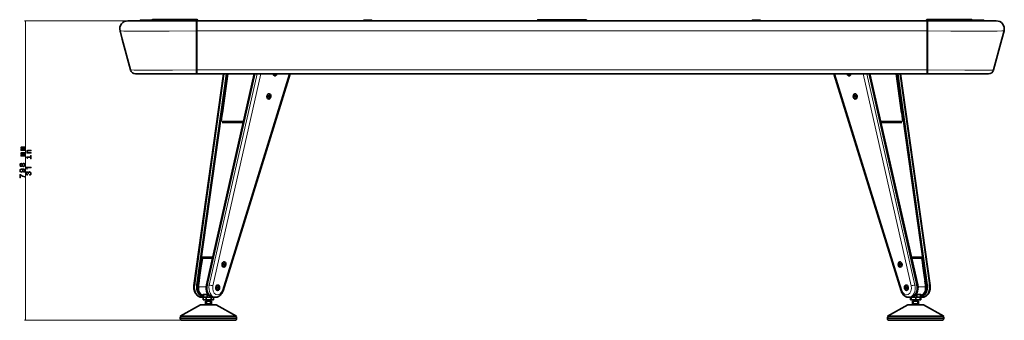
# Model space of a CAD drawing. Extents: x -5106 to -467, y -1445 to 1648.
# Tile 2 of 3: x -5106 to -2485, y 847 to 1648. Entities that reach past the tile are written whole.
import ezdxf

# ---------------------------------------------------------------- set-up
doc = ezdxf.new("R2010")
doc.units = 0

msp = doc.modelspace()

# ---------------------------------------------------------------- linework, layer by layer
at = {"color": 7, "lineweight": 13}
for p, q in [((-4636.6, 1644.6), (-5093, 1644.6)), ((-5091, 846.6), (-5091, 1644.6)), ((-4774.4, 1645), (-4785.9, 1645)), ((-4774.4, 1644.7), (-4785.9, 1644.7)), ((-4774.4, 1646.6), (-4774.4, 1645)), ((-4754.4, 1645), (-4774.4, 1645)), ((-4774.4, 1645), (-4774.4, 1644.7)), ((-4774.4, 1644.7), (-4754.4, 1644.7)), ((-4774.4, 1644.6), (-4774.4, 1644.7)), ((-4754.4, 1646.6), (-4754.4, 1645)), ((-4753.9, 1645), (-4754.4, 1645)), ((-4754.4, 1645), (-4754.4, 1644.7)), ((-4753.9, 1644.7), (-4754.4, 1644.7)), ((-4754.4, 1644.6), (-4754.4, 1644.7)), ((-4644.8, 1646.6), (-4753.9, 1646.6)), ((-4644.8, 1644.6), (-4644.8, 1646.6)), ((-4633.1, 1646.6), (-4644.8, 1646.6)), ((-4633.1, 1644.6), (-4633.1, 1646.6)), ((-4632.3, 1646.6), (-4633.1, 1646.6)), ((-4168, 1645), (-4191, 1645)), ((-4168, 1644.7), (-4191, 1644.7)), ((-3727.5, 1646.5), (-3727.5, 1646.5)), ((-3727.4, 1646.5), (-3727.5, 1646.5)), ((-3727.4, 1644.6), (-3727.4, 1646.5)), ((-3724.8, 1646.5), (-3727.4, 1646.5)), ((-3724.8, 1644.6), (-3724.8, 1646.5)), ((-3600.1, 1646.5), (-3724.8, 1646.5)), ((-3600.1, 1644.6), (-3600.1, 1646.5)), ((-3597.5, 1646.5), (-3600.1, 1646.5)), ((-3597.5, 1644.6), (-3597.5, 1646.5)), ((-3597.5, 1646.5), (-3597.5, 1646.5)), ((-3134, 1645), (-3157, 1645)), ((-3134, 1644.7), (-3157, 1644.7)), ((-2691.8, 1646.6), (-2692.6, 1646.6)), ((-2691.8, 1644.6), (-2691.8, 1646.6)), ((-2680.1, 1646.6), (-2691.8, 1646.6)), ((-2680.1, 1644.6), (-2680.1, 1646.6)), ((-2571, 1646.6), (-2680.1, 1646.6)), ((-2570.5, 1645), (-2571, 1645)), ((-2570.5, 1644.7), (-2571, 1644.7)), ((-2570.5, 1646.6), (-2570.5, 1645)), ((-2570.5, 1645), (-2570.5, 1644.7)), ((-2550.5, 1645), (-2570.5, 1645)), ((-2570.5, 1644.7), (-2550.5, 1644.7)), ((-2570.5, 1644.6), (-2570.5, 1644.7)), ((-2550.5, 1646.6), (-2550.5, 1645)), ((-2550.5, 1645), (-2550.5, 1644.7)), ((-2539, 1645), (-2550.5, 1645)), ((-2539, 1644.7), (-2550.5, 1644.7)), ((-2550.5, 1644.6), (-2550.5, 1644.7)), ((-4635.1, 1618), (-4634.6, 1618)), ((-4634.6, 1617.5), (-2690.3, 1617.5)), ((-2689.8, 1618), (-2690.3, 1618)), ((-4561.6, 1503.1), (-4640.3, 940.5)), ((-4635.1, 1513.9), (-4634.6, 1513.9)), ((-4634.6, 1513.5), (-2690.3, 1513.5)), ((-4474, 1503.1), (-4601.4, 940.5)), ((-4463.8, 1503.1), (-4591.7, 938.3)), ((-4566.7, 926.9), (-4388.4, 1503.1)), ((-2758.3, 926.9), (-2936.5, 1503.1)), ((-2861.1, 1503.1), (-2733.2, 938.3)), ((-2850.9, 1503.1), (-2723.5, 940.5)), ((-2763.3, 1503.1), (-2684.6, 940.5)), ((-2689.8, 1513.9), (-2690.3, 1513.9)), ((-4569.5, 1377.5), (-4510.3, 1377.5)), ((-2814.6, 1377.5), (-2755.4, 1377.5)), ((-4634.7, 941), (-4640.3, 940.5)), ((-4634.7, 940.9), (-4632.6, 941.1)), ((-4610, 935.8), (-4629.7, 935.8)), ((-4609.2, 941.1), (-4607.1, 940.9)), ((-4607.1, 941), (-4601.4, 940.5)), ((-2717.9, 941), (-2723.5, 940.5)), ((-2717.9, 940.9), (-2715.7, 941.1)), ((-2695.2, 935.8), (-2715, 935.8)), ((-2692.4, 941.1), (-2690.2, 940.9)), ((-2690.2, 941), (-2684.6, 940.5)), ((-4675.6, 846.6), (-5093, 846.6)), ((-4567.7, 853.6), (-4678.6, 853.6)), ((-4567.7, 851.6), (-4678.6, 851.6)), ((-4568.9, 858), (-4676, 858)), ((-4531.2, 858), (-4568.9, 858)), ((-4528.6, 853.6), (-4567.7, 853.6)), ((-4528.6, 851.6), (-4567.7, 851.6)), ((-2787.1, 853.6), (-2796.3, 853.6)), ((-2787.1, 851.6), (-2796.3, 851.6)), ((-2784.8, 858), (-2793.7, 858)), ((-2646.3, 853.6), (-2787.1, 853.6)), ((-2646.3, 851.6), (-2787.1, 851.6)), ((-2648.9, 858), (-2784.8, 858))]:
    msp.add_line(p, q, dxfattribs=at)
at = {"color": 7, "lineweight": 35}
for p, q in [((-4635.1, 1644.6), (-4818.2, 1644.6)), ((-4785.9, 1645), (-4785.9, 1644.7)), ((-4774.4, 1646.6), (-4784.3, 1646.6)), ((-4754.4, 1646.6), (-4774.4, 1646.6)), ((-4753.9, 1646.6), (-4754.4, 1646.6)), ((-4753.9, 1644.6), (-4753.9, 1646.6)), ((-4645.6, 1647.6), (-4752.9, 1647.6)), ((-4633.9, 1647.6), (-4645.6, 1647.6)), ((-4634.6, 1644.6), (-4635.1, 1644.6)), ((-4635.1, 1617.5), (-4635.1, 1644.6)), ((-4635.1, 1642.9), (-4634.6, 1642.9)), ((-4634.6, 1644.6), (-4634.6, 1617.5)), ((-4634.6, 1644.6), (-2690.3, 1644.6)), ((-4633.3, 1647.6), (-4633.9, 1647.6)), ((-4632.3, 1644.6), (-4632.3, 1646.6)), ((-4632.3, 1644.6), (-4632.3, 1646.6)), ((-4191, 1645), (-4191, 1644.7)), ((-4169.6, 1646.6), (-4189.4, 1646.6)), ((-4168, 1645), (-4168, 1644.7)), ((-3727.5, 1644.6), (-3727.5, 1646.5)), ((-3727.5, 1644.6), (-3727.5, 1646.5)), ((-3726.5, 1647.5), (-3726.5, 1647.5)), ((-3723.9, 1647.5), (-3726.5, 1647.5)), ((-3601.1, 1647.5), (-3723.9, 1647.5)), ((-3598.5, 1647.5), (-3601.1, 1647.5)), ((-3598.5, 1647.5), (-3598.5, 1647.5)), ((-3597.5, 1644.6), (-3597.5, 1646.5)), ((-3157, 1645), (-3157, 1644.7)), ((-3135.6, 1646.6), (-3155.4, 1646.6)), ((-3134, 1645), (-3134, 1644.7)), ((-2692.6, 1644.6), (-2692.6, 1646.6)), ((-2691.1, 1647.6), (-2691.6, 1647.6)), ((-2679.4, 1647.6), (-2691.1, 1647.6)), ((-2690.3, 1644.6), (-2690.3, 1617.5)), ((-2689.8, 1644.6), (-2690.3, 1644.6)), ((-2689.8, 1642.9), (-2690.3, 1642.9)), ((-2506.7, 1644.6), (-2689.8, 1644.6)), ((-2689.8, 1617.5), (-2689.8, 1644.6)), ((-2689.8, 1644.5), (-2689.8, 1644.5)), ((-2572, 1647.6), (-2679.4, 1647.6)), ((-2570.5, 1646.6), (-2571, 1646.6)), ((-2571, 1644.6), (-2571, 1646.6)), ((-2550.5, 1646.6), (-2570.5, 1646.6)), ((-2540.6, 1646.6), (-2550.5, 1646.6)), ((-2539, 1645), (-2539, 1644.7)), ((-4838.3, 1615), (-4839, 1617.5)), ((-4833.1, 1595.6), (-4839, 1617.5)), ((-4635.1, 1513.5), (-4635.1, 1617.5)), ((-4634.6, 1617.5), (-4634.6, 1513.5)), ((-2690.3, 1513.5), (-2690.3, 1617.5)), ((-2689.8, 1513.5), (-2689.8, 1617.5)), ((-2491.8, 1595.6), (-2486, 1617.5)), ((-2491.8, 1595.6), (-2486, 1617.5)), ((-2486, 1617.5), (-2491.8, 1595.5)), ((-4811.3, 1513.5), (-4833.1, 1595.6)), ((-4811.3, 1513.5), (-4833.1, 1595.5)), ((-2513.7, 1513.5), (-2491.8, 1595.6)), ((-2513.7, 1513.5), (-2491.8, 1595.5)), ((-4635.1, 1503.1), (-4797.7, 1503.1)), ((-4563.5, 1503.1), (-4642.4, 939.7)), ((-4635.1, 1503.1), (-4635.1, 1513.5)), ((-4635.1, 1504.8), (-4634.6, 1504.8)), ((-4556, 1503.1), (-4634.7, 940.9)), ((-4556, 1503.1), (-4634.7, 941)), ((-4634.6, 1513.5), (-4634.6, 1503.1)), ((-4634.6, 1503.1), (-2690.3, 1503.1)), ((-4553.9, 1503.1), (-4632.6, 941.1)), ((-4481.9, 1503.1), (-4609.2, 941.1)), ((-4479.8, 1503.1), (-4607.1, 941)), ((-4566.5, 1399.6), (-4552, 1503.1)), ((-4564.9, 925.2), (-4386.2, 1503.1)), ((-4386.2, 1503.1), (-4564.9, 925.2)), ((-4426.9, 1498.4), (-4427.1, 1498.5)), ((-4426.7, 1503.1), (-4426.4, 1502.8)), ((-4426.4, 1502.8), (-4426.1, 1503.1)), ((-2760, 925.2), (-2938.7, 1503.1)), ((-2898.9, 1503.1), (-2898.6, 1502.8)), ((-2898.6, 1502.8), (-2898.3, 1503.1)), ((-2898.1, 1498.4), (-2897.8, 1498.5)), ((-2845.2, 1503.1), (-2717.9, 941)), ((-2843, 1503.1), (-2715.7, 941.1)), ((-2773, 1503.1), (-2758.5, 1399.6)), ((-2771, 1503.1), (-2692.4, 941.1)), ((-2768.9, 1503.1), (-2690.2, 940.9)), ((-2768.9, 1503.1), (-2690.2, 941)), ((-2682.5, 939.7), (-2761.4, 1503.1)), ((-2761.4, 1503.1), (-2682.5, 939.7)), ((-2690.3, 1513.5), (-2690.3, 1503.1)), ((-2689.8, 1504.8), (-2690.3, 1504.8)), ((-2689.8, 1503.1), (-2689.8, 1513.5)), ((-2527.2, 1503.1), (-2689.8, 1503.1)), ((-4447.8, 1443.4), (-4447.8, 1443.1)), ((-4444.2, 1444.4), (-4444.3, 1442.1)), ((-4444.3, 1442.1), (-4442.9, 1441)), ((-4442.7, 1445.6), (-4444.2, 1444.4)), ((-4441.5, 1442.1), (-4443, 1442.3)), ((-4441.4, 1444.4), (-4442.9, 1444.6)), ((-4442.9, 1441), (-4441.5, 1442.1)), ((-4441.4, 1444.4), (-4442.7, 1445.6)), ((-4441.5, 1442.1), (-4441.4, 1444.4)), ((-2882.2, 1445.6), (-2883.6, 1444.4)), ((-2883.6, 1444.4), (-2882, 1444.6)), ((-2883.6, 1444.4), (-2883.5, 1442.1)), ((-2883.5, 1442.1), (-2881.9, 1442.3)), ((-2883.5, 1442.1), (-2882, 1441)), ((-2880.8, 1444.4), (-2882.2, 1445.6)), ((-2882, 1441), (-2880.7, 1442.1)), ((-2880.7, 1442.1), (-2880.8, 1444.4)), ((-2877.2, 1444), (-2877.2, 1444.3)), ((-2877.1, 1443.4), (-2877.1, 1443.1)), ((-4443.4, 1436.6), (-4443.6, 1436.6)), ((-2881.5, 1436.6), (-2881.3, 1436.6)), ((-4569.7, 1376.5), (-4567.7, 1390.9)), ((-4566.6, 1399.9), (-4567.9, 1390.8)), ((-4567.9, 1390.9), (-4567.7, 1390.9)), ((-4567.7, 1390.7), (-4567.9, 1390.8)), ((-4566.5, 1399.6), (-4566.7, 1399.6)), ((-4566.4, 1399.9), (-4566.6, 1399.9)), ((-2758.5, 1399.9), (-2758.3, 1399.9)), ((-2758.5, 1399.6), (-2758.2, 1399.6)), ((-2758.3, 1399.9), (-2757, 1390.8)), ((-2757, 1390.9), (-2757.3, 1390.9)), ((-2755.2, 1376.5), (-2757.3, 1390.9)), ((-2757.2, 1390.7), (-2757, 1390.8)), ((-4569.7, 1376.5), (-4569.5, 1377.5)), ((-4569.7, 1376.5), (-4569.6, 1376.4)), ((-4567.2, 1373.3), (-4511.3, 1373.3)), ((-2813.6, 1373.3), (-2757.7, 1373.3)), ((-2755.4, 1377.5), (-2755.2, 1376.5)), ((-4623, 991.7), (-4621.7, 1000.8)), ((-4621.4, 1000.8), (-4621.7, 1000.8)), ((-4621.7, 1000.5), (-4621.5, 1000.5)), ((-4621.5, 1000.5), (-4619.9, 1012.1)), ((-4620, 1012.2), (-4619.5, 1014.6)), ((-4619.9, 1012.1), (-4620, 1012.2)), ((-4620, 1012.2), (-4593.1, 1012.2)), ((-4619.9, 1012.1), (-4593.1, 1012.1)), ((-4619.5, 1014.6), (-4592.5, 1014.6)), ((-4567.3, 996.4), (-4567.3, 996.7)), ((-4563.8, 996.8), (-4563.9, 994.5)), ((-4562.3, 998), (-4563.8, 996.8)), ((-4560.9, 996.8), (-4562.5, 997)), ((-4560.9, 996.8), (-4562.3, 998)), ((-4561, 994.5), (-4560.9, 996.8)), ((-2762.6, 998), (-2764, 996.8)), ((-2764, 996.8), (-2762.4, 997)), ((-2764, 996.8), (-2763.9, 994.5)), ((-2761.1, 996.8), (-2762.6, 998)), ((-2761.1, 994.5), (-2761.1, 996.8)), ((-2757.6, 996.4), (-2757.6, 996.7)), ((-2732.4, 1014.6), (-2705.4, 1014.6)), ((-2731.8, 1012.2), (-2704.9, 1012.2)), ((-2731.8, 1012.1), (-2705.1, 1012.1)), ((-2704.9, 1012.2), (-2705.4, 1014.6)), ((-2704.9, 1012.2), (-2705.1, 1012.1)), ((-2703.4, 1000.5), (-2705.1, 1012.1)), ((-2703.5, 1000.8), (-2703.2, 1000.8)), ((-2703.2, 1000.5), (-2703.4, 1000.5)), ((-2702, 991.7), (-2703.2, 1000.8)), ((-4627.1, 960.4), (-4622.7, 991.8)), ((-4623, 991.7), (-4622.7, 991.6)), ((-4622.7, 991.8), (-4622.9, 991.8)), ((-4567.4, 995.8), (-4567.4, 995.5)), ((-4563.9, 994.5), (-4562.5, 993.4)), ((-4563, 989), (-4563.2, 989)), ((-4561, 994.5), (-4562.6, 994.6)), ((-4562.5, 993.4), (-4561, 994.5)), ((-2763.9, 994.5), (-2762.3, 994.7)), ((-2763.9, 994.5), (-2762.4, 993.4)), ((-2762.4, 993.4), (-2761.1, 994.5)), ((-2761.9, 989), (-2761.7, 989)), ((-2757.5, 995.8), (-2757.5, 995.5)), ((-2702.2, 991.8), (-2697.8, 960.4)), ((-2702.2, 991.8), (-2702, 991.8)), ((-2702, 991.7), (-2702.2, 991.6)), ((-4628.3, 951.8), (-4631.8, 927)), ((-4628.6, 951.6), (-4627.3, 960.8)), ((-4628.3, 951.8), (-4628.6, 951.7)), ((-4628.6, 951.6), (-4628.3, 951.5)), ((-4627.1, 960.7), (-4627.3, 960.8)), ((-4627.1, 960.4), (-4627.3, 960.4)), ((-2697.9, 960.7), (-2697.6, 960.8)), ((-2697.8, 960.4), (-2697.6, 960.4)), ((-2696.3, 951.6), (-2697.6, 960.8)), ((-2693.4, 928.7), (-2696.6, 951.8)), ((-2696.4, 951.7), (-2696.6, 951.8)), ((-2696.3, 951.6), (-2696.6, 951.5)), ((-4630.1, 926.3), (-4631.8, 927)), ((-4631.3, 927), (-4631.8, 927)), ((-4631.3, 927), (-4629.7, 935.8)), ((-4629.6, 926.4), (-4631.3, 927)), ((-4629.6, 926.4), (-4630.1, 926.3)), ((-4583.9, 934.5), (-4583.8, 934.8)), ((-4583.9, 934), (-4583.9, 933.7)), ((-4580.3, 935), (-4580.4, 932.7)), ((-4580.4, 932.7), (-4579, 931.5)), ((-4578.8, 936.1), (-4580.3, 935)), ((-4579.5, 927.1), (-4579.7, 927.1)), ((-4577.6, 932.7), (-4579.1, 932.8)), ((-4577.5, 935), (-4579, 935.1)), ((-4579, 931.5), (-4577.6, 932.7)), ((-4577.5, 935), (-4578.8, 936.1)), ((-4577.6, 932.7), (-4577.5, 935)), ((-2746.1, 936.1), (-2747.4, 935)), ((-2747.4, 935), (-2745.9, 935.1)), ((-2747.4, 935), (-2747.4, 932.7)), ((-2747.4, 932.7), (-2745.8, 932.8)), ((-2747.4, 932.7), (-2745.9, 931.5)), ((-2744.6, 934.9), (-2746.1, 936.1)), ((-2745.9, 931.5), (-2744.5, 932.6)), ((-2745.4, 927.1), (-2745.2, 927.1)), ((-2744.5, 932.6), (-2744.6, 934.9)), ((-2741, 934.5), (-2741.1, 934.8)), ((-2741, 934), (-2741, 933.7)), ((-2715.4, 926.9), (-2715.3, 927)), ((-2715.4, 926.8), (-2714.8, 927)), ((-2715.3, 927.2), (-2715.3, 927)), ((-2714.8, 927), (-2715.3, 927)), ((-2714.8, 927), (-2715.1, 928.6)), ((-2695.6, 928.1), (-2693.9, 928.7)), ((-2693.9, 928.7), (-2695.2, 935.8)), ((-2695, 928.2), (-2693.4, 928.7)), ((-2693.4, 928.7), (-2693.9, 928.7)), ((-4615.7, 908.4), (-4620, 908.1)), ((-4620, 908.1), (-4615.7, 908.4)), ((-4617, 913.9), (-4617.7, 913.9)), ((-4607.4, 915.6), (-4617.6, 915.6)), ((-4617.5, 900.9), (-4617.5, 907.2)), ((-4617.5, 900.9), (-4610, 900.9)), ((-4615.6, 908.3), (-4617.2, 907.4)), ((-4617, 915.6), (-4617, 909.5)), ((-4615.7, 908.4), (-4616.1, 908.6)), ((-4615.7, 908.4), (-4615.7, 908.4)), ((-4615.7, 908.4), (-4613, 908.4)), ((-4613.6, 908.3), (-4615.6, 908.3)), ((-4591.7, 908.3), (-4613.6, 908.3)), ((-4611.3, 908.4), (-4613, 908.4)), ((-4611.6, 908.4), (-4611.6, 908.3)), ((-4611.6, 897.6), (-4608.6, 897.6)), ((-4611.6, 897.6), (-4611.6, 890.6)), ((-4608.6, 899.6), (-4611.5, 900.9)), ((-4608.6, 899.6), (-4611.5, 900.9)), ((-4611.3, 908.4), (-4601.7, 908.4)), ((-4610, 900.9), (-4610, 907.2)), ((-4610, 900.9), (-4596.2, 900.9)), ((-4608.6, 899.6), (-4599.2, 899.6)), ((-4608.6, 899.6), (-4608.6, 897.6)), ((-4608.6, 897.6), (-4598.6, 897.6)), ((-4608.6, 897.6), (-4608.6, 890.6)), ((-4607.3, 915.6), (-4607.3, 909.5)), ((-4599.4, 908.4), (-4601.7, 908.4)), ((-4599.4, 908.4), (-4592.4, 908.4)), ((-4599.2, 899.6), (-4598.6, 899.6)), ((-4598.6, 899.6), (-4595.7, 900.9)), ((-4598.6, 899.6), (-4595.7, 900.9)), ((-4598.6, 899.6), (-4598.6, 897.6)), ((-4598.6, 899.6), (-4598.6, 897.6)), ((-4598.6, 897.6), (-4596.6, 897.6)), ((-4598.6, 897.6), (-4598.6, 890.6)), ((-4596.6, 897.6), (-4595.6, 897.6)), ((-4596.2, 900.9), (-4596.2, 907.2)), ((-4596.2, 900.9), (-4589.8, 900.9)), ((-4595.6, 908.4), (-4595.6, 908.3)), ((-4595.6, 908.4), (-4595.6, 908.3)), ((-4595.6, 897.6), (-4595.6, 890.6)), ((-4591.8, 908.5), (-4593.9, 908.7)), ((-4591.7, 908.4), (-4592.4, 908.4)), ((-4591.8, 908.6), (-4586.1, 908.1)), ((-4591.7, 908.4), (-4591.6, 908.4)), ((-4591.7, 908.3), (-4590.1, 907.4)), ((-4591.6, 908.4), (-4591.4, 908.5)), ((-4591.6, 908.4), (-4591.4, 908.5)), ((-4586.1, 908.1), (-4590.6, 908.5)), ((-4589.8, 900.9), (-4589.8, 907.2)), ((-2738.8, 908.1), (-2733.1, 908.6)), ((-2734.3, 908.5), (-2738.8, 908.1)), ((-2735.1, 900.9), (-2735.1, 907.2)), ((-2733.6, 900.9), (-2735.1, 900.9)), ((-2733.3, 908.3), (-2734.8, 907.4)), ((-2733.6, 900.9), (-2733.6, 907.2)), ((-2733, 900.9), (-2733.6, 900.9)), ((-2733.4, 908.4), (-2733.5, 908.5)), ((-2733.4, 908.4), (-2733.5, 908.5)), ((-2733.4, 908.4), (-2733.2, 908.4)), ((-2714.6, 908.3), (-2733.3, 908.3)), ((-2733.3, 908.3), (-2733.3, 908.3)), ((-2732.6, 908.4), (-2733.2, 908.4)), ((-2731, 908.7), (-2733.1, 908.5)), ((-2733, 900.9), (-2733, 907.2)), ((-2733, 900.9), (-2720.7, 900.9)), ((-2732.6, 908.4), (-2725.6, 908.4)), ((-2729.3, 908.4), (-2729.3, 908.3)), ((-2729.3, 897.6), (-2727.5, 897.6)), ((-2729.3, 897.6), (-2729.3, 890.6)), ((-2726.3, 899.6), (-2729.2, 900.9)), ((-2726.3, 899.6), (-2729.2, 900.9)), ((-2727.5, 897.6), (-2725.1, 897.6)), ((-2727.5, 897.6), (-2727.5, 890.6)), ((-2726.3, 899.6), (-2723.7, 899.6)), ((-2726.3, 899.6), (-2726.3, 897.6)), ((-2723.3, 908.4), (-2725.6, 908.4)), ((-2725.1, 897.6), (-2715, 897.6)), ((-2723.7, 899.6), (-2716.3, 899.6)), ((-2723.3, 908.4), (-2713.7, 908.4)), ((-2720.7, 900.9), (-2720.7, 907.2)), ((-2720.7, 900.9), (-2709, 900.9)), ((-2717.8, 915.6), (-2717.8, 909.5)), ((-2707.4, 915.6), (-2717.6, 915.6)), ((-2716.3, 899.6), (-2713.4, 900.9)), ((-2716.3, 899.6), (-2713.4, 900.9)), ((-2716.3, 899.6), (-2716.3, 897.6)), ((-2716.3, 899.6), (-2716.3, 897.6)), ((-2715, 897.6), (-2715, 890.6)), ((-2715, 897.6), (-2714.3, 897.6)), ((-2709.3, 908.3), (-2714.6, 908.3)), ((-2714.3, 897.6), (-2713.3, 897.6)), ((-2712, 908.4), (-2713.7, 908.4)), ((-2713.3, 908.4), (-2713.3, 908.3)), ((-2713.3, 908.4), (-2713.3, 908.3)), ((-2713.3, 897.6), (-2713.3, 890.6)), ((-2712, 908.4), (-2709.2, 908.4)), ((-2709.3, 908.3), (-2709.3, 908.3)), ((-2709.3, 908.3), (-2707.8, 907.4)), ((-2709.2, 908.4), (-2708.9, 908.6)), ((-2709.2, 908.4), (-2704.9, 908.1)), ((-2709.2, 908.4), (-2709.2, 908.4)), ((-2704.9, 908.1), (-2709.2, 908.4)), ((-2709, 900.9), (-2709, 907.2)), ((-2709, 900.9), (-2707.5, 900.9)), ((-2707.9, 915.6), (-2707.9, 909.5)), ((-2707.2, 913.9), (-2707.9, 913.9)), ((-2707.5, 900.9), (-2707.5, 907.2)), ((-4624.6, 887.5), (-4678.6, 858)), ((-4624.6, 887.5), (-4613.7, 887.5)), ((-4613.7, 887.5), (-4582.7, 887.5)), ((-4611.6, 890.6), (-4608.6, 890.6)), ((-4608.6, 890.6), (-4598.6, 890.6)), ((-4608.6, 890.6), (-4608.6, 887.5)), ((-4598.6, 890.6), (-4598.6, 887.5)), ((-4598.6, 890.6), (-4596.6, 890.6)), ((-4598.6, 890.6), (-4598.6, 887.5)), ((-4596.6, 890.6), (-4595.6, 890.6)), ((-4582.7, 887.5), (-4528.7, 858)), ((-2742.2, 887.5), (-2796.3, 858)), ((-2742.2, 887.5), (-2702.9, 887.5)), ((-2729.3, 890.6), (-2727.5, 890.6)), ((-2727.5, 890.6), (-2725.1, 890.6)), ((-2726.3, 890.6), (-2726.3, 887.5)), ((-2725.1, 890.6), (-2715, 890.6)), ((-2716.3, 890.6), (-2716.3, 887.5)), ((-2716.3, 890.6), (-2716.3, 887.5)), ((-2715, 890.6), (-2714.3, 890.6)), ((-2714.3, 890.6), (-2713.3, 890.6)), ((-2702.9, 887.5), (-2700.4, 887.5)), ((-2700.4, 887.5), (-2646.3, 858)), ((-4678.6, 858), (-4639.6, 858)), ((-4678.6, 851.6), (-4678.6, 853.6)), ((-4570.1, 846.6), (-4673.6, 846.6)), ((-4641.1, 846.6), (-4603.6, 846.6)), ((-4639.6, 858), (-4528.7, 858)), ((-4603.6, 846.6), (-4566.1, 846.6)), ((-4533.6, 846.6), (-4570.1, 846.6)), ((-4528.6, 851.6), (-4528.6, 853.6)), ((-4528.6, 851.6), (-4528.6, 853.6)), ((-2796.3, 858), (-2655.5, 858)), ((-2796.3, 851.6), (-2796.3, 853.6)), ((-2782.7, 846.6), (-2791.3, 846.6)), ((-2651.3, 846.6), (-2782.7, 846.6)), ((-2758.8, 846.6), (-2683.8, 846.6)), ((-2655.5, 858), (-2646.3, 858)), ((-2646.3, 851.6), (-2646.3, 853.6)), ((-2646.3, 851.6), (-2646.3, 853.6))]:
    msp.add_line(p, q, dxfattribs=at)
at = {"color": 7, "lineweight": 13}
for points in [[(-5090.5, 1642.6), (-5091, 1644.6), (-5091.5, 1642.6)], [(-4635.1, 1617.5), (-4707.9, 1617.4), (-4773.2, 1617.4), (-4814.5, 1617.4), (-4828.7, 1617.4), (-4835.7, 1617.5), (-4837.8, 1617.5), (-4838.8, 1617.5), (-4839, 1617.5), (-4839, 1617.5), (-4839, 1617.5)], [(-2486, 1617.5), (-2486, 1617.5), (-2486, 1617.5), (-2486.2, 1617.5), (-2488.1, 1617.5), (-2491.8, 1617.5), (-2504.1, 1617.4), (-2522.5, 1617.4), (-2571.4, 1617.4), (-2627.9, 1617.4), (-2689.8, 1617.5)], [(-4635.1, 1513.5), (-4699.1, 1513.4), (-4755.3, 1513.4), (-4801.5, 1513.4), (-4809.7, 1513.5), (-4811.2, 1513.5), (-4811.3, 1513.5)], [(-2513.7, 1513.5), (-2513.8, 1513.5), (-2514.4, 1513.5), (-2517.2, 1513.4), (-2537.4, 1513.4), (-2590, 1513.4), (-2689.8, 1513.5)], [(-5091.5, 848.5), (-5091, 846.6), (-5090.5, 848.5)]]:
    msp.add_lwpolyline(points, dxfattribs=at)
at = {"color": 7, "lineweight": 35}
for points in [[(-4443, 1442.3), (-4443.1, 1443.2), (-4443.1, 1443.6), (-4443, 1444.1), (-4442.9, 1444.6)], [(-2882, 1444.6), (-2881.9, 1443.7), (-2881.9, 1443.2), (-2881.9, 1442.8), (-2881.9, 1442.3)], [(-4562.6, 994.6), (-4562.7, 995.5), (-4562.7, 996), (-4562.6, 996.5), (-4562.5, 997)], [(-2762.4, 997), (-2762.3, 996.1), (-2762.2, 995.6), (-2762.3, 995.2), (-2762.3, 994.7)], [(-4642.4, 939.7), (-4642.6, 938.1), (-4642.7, 936.4), (-4642.7, 934.8), (-4642.7, 933.1), (-4642.5, 931.5), (-4642.3, 929.8), (-4642, 928.2), (-4641.6, 926.6), (-4641.2, 925), (-4640.6, 923.5), (-4640, 922), (-4639.3, 920.5), (-4638.6, 919.1), (-4637.7, 917.7), (-4636.8, 916.4), (-4635.8, 915.2), (-4634.8, 914), (-4633.6, 912.9), (-4632.6, 912.1), (-4631.6, 911.3), (-4630.4, 910.6), (-4629, 909.8), (-4627.6, 909.2), (-4626.1, 908.7), (-4624.5, 908.3), (-4622.9, 908.1), (-4621.6, 908), (-4620, 908.1)], [(-4564.9, 925.2), (-4565.6, 923.3), (-4566.4, 921.4), (-4567.3, 919.6), (-4568.3, 917.9), (-4569.4, 916.3), (-4570.4, 915), (-4571.7, 913.7), (-4573, 912.5), (-4574.2, 911.5), (-4575.5, 910.7), (-4576.9, 909.9), (-4578.4, 909.2), (-4579.9, 908.7), (-4581.4, 908.3), (-4583, 908.1), (-4584.6, 908), (-4586.1, 908.1)], [(-4564.9, 925.2), (-4565.6, 923.3), (-4566.4, 921.4), (-4567.3, 919.6), (-4568.3, 917.9), (-4569.4, 916.3), (-4570.4, 915), (-4571.7, 913.7), (-4573, 912.5), (-4574.2, 911.5), (-4575.5, 910.7), (-4576.9, 909.9), (-4578.4, 909.2), (-4579.9, 908.7), (-4581.4, 908.3), (-4583, 908.1), (-4584.6, 908), (-4586.1, 908.1)], [(-4579.1, 932.8), (-4579.2, 933.7), (-4579.2, 934.1), (-4579.1, 934.6), (-4579, 935.1)], [(-2760, 925.2), (-2759.3, 923.3), (-2758.6, 921.4), (-2757.6, 919.6), (-2756.6, 917.9), (-2755.5, 916.3), (-2754.5, 915), (-2753.2, 913.7), (-2751.9, 912.5), (-2750.7, 911.5), (-2749.4, 910.7), (-2748, 909.9), (-2746.6, 909.2), (-2745, 908.7), (-2743.5, 908.3), (-2741.9, 908.1), (-2740.3, 908), (-2738.8, 908.1)], [(-2745.9, 935.1), (-2745.7, 934.2), (-2745.7, 933.8), (-2745.7, 933.3), (-2745.8, 932.8)], [(-2682.5, 939.7), (-2682.3, 938.1), (-2682.2, 936.4), (-2682.2, 934.8), (-2682.3, 933.1), (-2682.4, 931.5), (-2682.6, 929.8), (-2682.9, 928.2), (-2683.3, 926.6), (-2683.8, 925), (-2684.3, 923.5), (-2684.9, 922), (-2685.6, 920.5), (-2686.3, 919.1), (-2687.2, 917.7), (-2688.1, 916.4), (-2689.1, 915.2), (-2690.2, 914), (-2691.3, 912.9), (-2692.3, 912.1), (-2693.3, 911.3), (-2694.5, 910.6), (-2695.9, 909.8), (-2697.3, 909.2), (-2698.8, 908.7), (-2700.4, 908.3), (-2702, 908.1), (-2703.3, 908), (-2704.9, 908.1)], [(-2682.5, 939.7), (-2682.3, 938.1), (-2682.2, 936.4), (-2682.2, 934.8), (-2682.3, 933.1), (-2682.4, 931.5), (-2682.6, 929.8), (-2682.9, 928.2), (-2683.3, 926.6), (-2683.8, 925), (-2684.3, 923.5), (-2684.9, 922), (-2685.6, 920.5), (-2686.3, 919.1), (-2687.2, 917.7), (-2688.1, 916.4), (-2689.1, 915.2), (-2690.2, 914), (-2691.3, 912.9), (-2692.3, 912.1), (-2693.3, 911.3), (-2694.5, 910.6), (-2695.9, 909.8), (-2697.3, 909.2), (-2698.8, 908.7), (-2700.4, 908.3), (-2702, 908.1), (-2703.3, 908), (-2704.9, 908.1)], [(-4631.8, 911.5), (-4630.7, 910.7), (-4629.3, 909.9), (-4628.1, 909.4), (-4626.9, 908.9), (-4625.4, 908.5), (-4623.8, 908.2), (-4622.6, 908), (-4621.1, 908), (-4620, 908.1)], [(-4613.6, 908.3), (-4614.4, 908.3), (-4615.1, 908.1), (-4616, 907.9), (-4616.7, 907.6), (-4617.5, 907.2)], [(-4613, 908.4), (-4613.9, 908.5), (-4614.8, 908.7), (-4615.8, 909), (-4617, 909.5)], [(-4616.1, 908.6), (-4616.6, 909), (-4617, 909.5)], [(-4613.6, 908.3), (-4612.9, 908.2), (-4612.1, 908.1), (-4611.3, 907.8), (-4610.7, 907.6), (-4610, 907.2)], [(-4611.3, 908.4), (-4610.4, 908.5), (-4609.5, 908.7), (-4608.5, 909), (-4607.3, 909.5)], [(-4610, 907.2), (-4608.4, 907.7), (-4607, 908), (-4605.6, 908.2), (-4603.9, 908.3), (-4602.3, 908.3), (-4600.6, 908.1), (-4599.2, 907.9), (-4597.8, 907.6), (-4596.2, 907.2)], [(-4601.7, 908.4), (-4603, 908.5), (-4604.2, 908.7), (-4605.6, 909), (-4607.3, 909.5)], [(-4599.4, 908.4), (-4597.6, 908.6), (-4596.7, 908.8), (-4595.7, 909)], [(-4590.1, 907.4), (-4591, 907.9), (-4591.8, 908.2), (-4592.6, 908.3), (-4593.4, 908.3), (-4594.2, 908.1), (-4594.8, 907.9), (-4595.5, 907.6), (-4596.2, 907.2)], [(-2750.6, 911.5), (-2749.2, 910.6), (-2747.8, 909.8), (-2746.3, 909.2), (-2744.8, 908.6), (-2743.2, 908.3), (-2742, 908.1), (-2740.8, 908), (-2739.2, 908), (-2738.8, 908.1)], [(-2733.6, 907.2), (-2733.5, 907.8), (-2733.4, 908.2), (-2733.3, 908.3), (-2733.3, 908.3)], [(-2733.3, 908.3), (-2733.3, 908.3), (-2733.3, 908.3), (-2733.2, 908.3), (-2733.2, 908.1), (-2733.1, 907.8), (-2733, 907.2)], [(-2733, 907.2), (-2731.6, 907.7), (-2730.3, 908), (-2729.1, 908.2), (-2727.6, 908.3), (-2726.1, 908.3), (-2724.6, 908.1), (-2723.4, 907.9), (-2722.1, 907.6), (-2720.7, 907.2)], [(-2723.3, 908.4), (-2722.1, 908.5), (-2720.8, 908.7), (-2719.5, 909), (-2717.8, 909.5)], [(-2714.6, 908.3), (-2715.8, 908.3), (-2717, 908.1), (-2718.3, 907.9), (-2719.5, 907.6), (-2720.7, 907.2)], [(-2713.7, 908.4), (-2714.6, 908.5), (-2715.5, 908.7), (-2716.5, 909), (-2717.8, 909.5)], [(-2714.6, 908.3), (-2713.5, 908.2), (-2712.3, 908.1), (-2711.1, 907.8), (-2710.1, 907.6), (-2709, 907.2)], [(-2712, 908.4), (-2711.1, 908.5), (-2710.2, 908.7), (-2709.2, 909), (-2707.9, 909.5)], [(-2709, 907.2), (-2709.1, 907.8), (-2709.2, 908.2), (-2709.3, 908.3), (-2709.3, 908.3)], [(-2708.9, 908.6), (-2708.4, 909), (-2707.9, 909.5)]]:
    msp.add_lwpolyline(points, dxfattribs=at)
at = {"color": 7, "lineweight": 13}
for points in [[(-5092, 1298.7), (-5092, 1300.3), (-5099.2, 1300.3), (-5100.3, 1300.4), (-5101.1, 1300.7), (-5101.6, 1301.2), (-5101.8, 1301.8), (-5101.6, 1302.3), (-5101.2, 1302.6), (-5100.5, 1302.7), (-5099.6, 1302.8), (-5092, 1302.8), (-5092, 1304.3), (-5099.2, 1304.3), (-5100.3, 1304.4), (-5101.1, 1304.7), (-5101.6, 1305.2), (-5101.8, 1305.8), (-5101.6, 1306.3), (-5101.2, 1306.6), (-5099.6, 1306.8), (-5092, 1306.8), (-5092, 1308.5), (-5099.5, 1308.5), (-5101, 1308.4), (-5102.2, 1308.1), (-5103, 1307.4), (-5103.2, 1306.4), (-5102.8, 1305.1), (-5101.6, 1304.2), (-5102.8, 1303.4), (-5103.2, 1302.2), (-5102.8, 1301), (-5101.7, 1300.2), (-5102.8, 1300.2), (-5102.8, 1298.7)], [(-5092, 1283.7), (-5092, 1285.4), (-5099.2, 1285.4), (-5100.3, 1285.5), (-5101.1, 1285.8), (-5101.6, 1286.2), (-5101.8, 1286.8), (-5101.6, 1287.3), (-5101.2, 1287.6), (-5100.5, 1287.8), (-5099.6, 1287.9), (-5092, 1287.9), (-5092, 1289.4), (-5099.2, 1289.4), (-5100.3, 1289.5), (-5101.1, 1289.8), (-5101.6, 1290.3), (-5101.8, 1290.9), (-5101.6, 1291.4), (-5101.2, 1291.7), (-5099.6, 1291.9), (-5092, 1291.9), (-5092, 1293.5), (-5099.5, 1293.5), (-5101, 1293.4), (-5102.2, 1293.1), (-5103, 1292.5), (-5103.2, 1291.4), (-5102.8, 1290.2), (-5101.6, 1289.2), (-5102.8, 1288.5), (-5103.2, 1287.2), (-5102.8, 1286.1), (-5101.7, 1285.3), (-5102.8, 1285.3), (-5102.8, 1283.7)], [(-5076, 1291.9), (-5076, 1293.7), (-5082.3, 1293.7), (-5083.7, 1293.9), (-5084.7, 1294.4), (-5085.4, 1295.4), (-5085.6, 1296.6), (-5085.4, 1297.5), (-5084.9, 1298.1), (-5084, 1298.4), (-5082.8, 1298.5), (-5076, 1298.5), (-5076, 1300.3), (-5083.1, 1300.3), (-5084.6, 1300.2), (-5085.7, 1299.9), (-5086.8, 1298.7), (-5087.2, 1296.8), (-5087.1, 1295.8), (-5086.7, 1294.9), (-5086.1, 1294.2), (-5085.2, 1293.6), (-5086.8, 1293.6), (-5086.8, 1291.9)], [(-5077.5, 1282.4), (-5086.5, 1282.4), (-5086.5, 1277.8), (-5085, 1277.8), (-5085, 1280.6), (-5077.5, 1280.6), (-5077.5, 1277), (-5076, 1277), (-5076, 1286.1), (-5077.5, 1286.1)], [(-5099.6, 1258), (-5099, 1257), (-5098.2, 1256.3), (-5097.2, 1255.8), (-5096, 1255.7), (-5094.2, 1256), (-5092.8, 1257), (-5091.9, 1258.5), (-5091.6, 1260.5), (-5091.9, 1262.6), (-5092.8, 1264.1), (-5094.2, 1265), (-5096, 1265.3), (-5097.2, 1265.2), (-5098.2, 1264.8), (-5099, 1264), (-5099.6, 1263), (-5100, 1263.8), (-5100.7, 1264.4), (-5101.5, 1264.7), (-5102.5, 1264.9), (-5103.9, 1264.5), (-5105.1, 1263.7), (-5105.8, 1262.3), (-5106.1, 1260.5), (-5105.8, 1258.7), (-5105.1, 1257.3), (-5103.9, 1256.5), (-5102.5, 1256.2), (-5101.5, 1256.3), (-5100.7, 1256.6)], [(-5102.3, 1258.1), (-5103.2, 1258.2), (-5103.9, 1258.7), (-5104.3, 1259.5), (-5104.5, 1260.5), (-5104.3, 1261.5), (-5103.9, 1262.3), (-5103.2, 1262.8), (-5102.3, 1263), (-5101.4, 1262.8), (-5100.7, 1262.3), (-5100.3, 1261.5), (-5100.1, 1260.5), (-5100.3, 1259.5), (-5100.7, 1258.7), (-5101.4, 1258.2)], [(-5096.1, 1257.6), (-5097.1, 1257.8), (-5097.9, 1258.4), (-5098.5, 1259.3), (-5098.6, 1260.5), (-5098.5, 1261.7), (-5097.9, 1262.6), (-5097.1, 1263.2), (-5096.1, 1263.4), (-5094.9, 1263.2), (-5094, 1262.6), (-5093.5, 1261.7), (-5093.3, 1260.5), (-5093.5, 1259.3), (-5094, 1258.4), (-5094.9, 1257.8)], [(-5090.5, 1282.5), (-5090.5, 1280.6), (-5088.5, 1280.6), (-5088.5, 1282.5)], [(-5095.5, 1240.7), (-5093.9, 1241), (-5092.7, 1241.9), (-5091.9, 1243.3), (-5091.6, 1245.1), (-5091.7, 1246.3), (-5092.1, 1247.4), (-5092.7, 1248.3), (-5093.6, 1249), (-5094.7, 1249.6), (-5096.1, 1250.1), (-5097.7, 1250.3), (-5099.5, 1250.4), (-5102.3, 1250.1), (-5104.4, 1249.1), (-5105.7, 1247.5), (-5106.1, 1245.4), (-5105.7, 1243.4), (-5104.8, 1241.9), (-5103.3, 1240.9), (-5101.4, 1240.6), (-5099.5, 1240.9), (-5098, 1241.9), (-5097.1, 1243.3), (-5096.8, 1245.1), (-5097.1, 1247), (-5098.3, 1248.4), (-5096.1, 1248.1), (-5094.5, 1247.5), (-5093.5, 1246.5), (-5093.2, 1245.1), (-5093.4, 1244.1), (-5093.8, 1243.3), (-5094.5, 1242.8), (-5095.5, 1242.6)], [(-5092, 1227.8), (-5092, 1229.9), (-5095.3, 1230.5), (-5098.4, 1231.7), (-5101.3, 1233.4), (-5104, 1235.5), (-5105.7, 1235.5), (-5105.7, 1225.9), (-5103.9, 1225.9), (-5103.9, 1233.6), (-5101.1, 1231.4), (-5098.3, 1229.7), (-5095.3, 1228.5)], [(-5101.4, 1242.6), (-5102.7, 1242.8), (-5103.7, 1243.3), (-5104.3, 1244.2), (-5104.5, 1245.4), (-5104.3, 1246.6), (-5103.7, 1247.5), (-5102.7, 1248), (-5101.4, 1248.3), (-5100.2, 1248), (-5099.2, 1247.5), (-5098.6, 1246.5), (-5098.4, 1245.3), (-5098.6, 1244.2), (-5099.2, 1243.3), (-5100.2, 1242.8)], [(-5076, 1252.7), (-5076, 1254.5), (-5090.1, 1254.5), (-5090.1, 1253.2), (-5088.9, 1252.8), (-5088, 1252.1), (-5087.6, 1251), (-5087.4, 1249.4), (-5086, 1249.4), (-5086, 1252.7)], [(-5080.4, 1233), (-5080.3, 1233), (-5078.3, 1233.3), (-5076.9, 1234.3), (-5075.9, 1235.8), (-5075.6, 1237.8), (-5075.9, 1239.9), (-5076.8, 1241.4), (-5078.2, 1242.4), (-5080.1, 1242.8), (-5081.3, 1242.6), (-5082.2, 1242.2), (-5083, 1241.5), (-5083.5, 1240.5), (-5084.6, 1241.8), (-5086.3, 1242.3), (-5087.9, 1242), (-5089.1, 1241.1), (-5089.8, 1239.7), (-5090.1, 1237.8), (-5089.8, 1235.9), (-5088.9, 1234.6), (-5087.5, 1233.6), (-5085.6, 1233.3), (-5085.5, 1233.3), (-5085.5, 1235.1), (-5086.8, 1235.3), (-5087.7, 1235.8), (-5088.3, 1236.7), (-5088.5, 1237.9), (-5088.3, 1238.9), (-5087.9, 1239.7), (-5087.2, 1240.1), (-5086.3, 1240.3), (-5085.3, 1240.1), (-5084.6, 1239.7), (-5084.2, 1238.8), (-5084.1, 1237.7), (-5084.1, 1236.9), (-5082.5, 1236.9), (-5082.5, 1237.9), (-5082.4, 1239.1), (-5081.9, 1240.1), (-5081.1, 1240.6), (-5080.1, 1240.9), (-5078.9, 1240.6), (-5078, 1240), (-5077.5, 1239.1), (-5077.3, 1237.9), (-5077.5, 1236.6), (-5078.1, 1235.7), (-5079.1, 1235.1), (-5080.4, 1234.9)]]:
    msp.add_lwpolyline(points, close=True, dxfattribs=at)
at = {"color": 7, "lineweight": 35}
for centre, radius, start, end in [((-4818.2, 1623.1), 21.5, 90, 195), ((-4818.2, 1623.1), 21.5, 90, 194.9158), ((-4786, 1644.7), 0.1, 270.0001, 359.9999), ((-4784.3, 1645), 1.6, 90, 180), ((-4752.9, 1646.6), 1, 90, 180), ((-4752.9, 1646.6), 1, 90, 180), ((-4633.3, 1646.6), 1, 360, 90), ((-4633.3, 1646.6), 1, 360, 90), ((-4191.1, 1644.7), 0.1, 270, 360), ((-4189.4, 1645), 1.6, 90, 180), ((-4169.6, 1645), 1.6, 0, 90), ((-4167.9, 1644.7), 0.1, 180, 270), ((-3726.5, 1646.5), 1, 98.3668, 180), ((-3726.5, 1646.5), 1, 90, 180), ((-3598.5, 1646.5), 1, 0, 90), ((-3157.1, 1644.7), 0.1, 270, 360), ((-3155.4, 1645), 1.6, 90, 180), ((-3135.6, 1645), 1.6, 360, 90), ((-3133.9, 1644.7), 0.1, 180, 270), ((-2691.6, 1646.6), 1, 90, 180), ((-2691.6, 1646.6), 1, 90, 180), ((-2572, 1646.6), 1, 360, 90), ((-2572, 1646.6), 1, 0, 40.9219), ((-2540.6, 1645), 1.6, 0, 90), ((-2538.9, 1644.7), 0.1, 180.0001, 269.9999), ((-2506.7, 1623.1), 21.5, 345.0842, 90), ((-4797.7, 1517.1), 14, 194.9142, 270.0009), ((-4797.7, 1517.1), 14, 194.9142, 270.0009), ((-4797.6, 1517.1), 14, 269.9356, 270), ((-2527.4, 1517.1), 14, 270, 270.0718), ((-2527.2, 1517.1), 14, 269.9991, 345.0858), ((-2527.2, 1517.1), 14, 269.9991, 345.0858), ((-4439.4, 1435.8), 7.35, 119.223, 126.7532), ((-4437.7, 1452.6), 9.53, 232.9198, 237.2207), ((-2887.2, 1452.7), 9.68, 302.4328, 306.5954), ((-2885.5, 1435.9), 7.26, 52.7289, 60.4584), ((-4557.3, 1005), 9.53, 232.9198, 237.2207), ((-2767.6, 1005.1), 9.68, 302.4328, 306.5954), ((-4559, 988.2), 7.35, 119.223, 126.7532), ((-2765.9, 988.3), 7.26, 52.7289, 60.4584), ((-4575.5, 926.4), 7.35, 119.223, 126.7532), ((-4573.9, 943.1), 9.53, 232.9198, 237.2207), ((-2751.1, 943.3), 9.68, 302.4328, 306.5954), ((-2749.4, 926.5), 7.26, 52.7289, 60.4584), ((-4612.5, 918.8), 6.01, 212.1553, 221.0848), ((-4611.9, 898.4), 10.5, 120.0251, 122.0175), ((-4599.1, 935.1), 21.1, 246.7723, 255.9997), ((-4591.9, 910.2), 1.86, 241.1482, 257.1042), ((-4592.1, 910.1), 1.69, 282.4546, 290.7515), ((-4595.3, 898.4), 10.5, 57.9825, 59.9749), ((-2730.2, 898.3), 10.2, 108.4061, 118.7563), ((-2729.6, 898.4), 10.5, 120.0251, 122.0175), ((-2732.9, 910), 1.58, 248.5754, 257.0811), ((-2733, 910.1), 1.75, 283.3688, 299.4386), ((-2724.2, 930.5), 22.1, 256.7319, 266.3365), ((-2725.8, 934.8), 20.8, 284.2328, 293.1638), ((-2711.5, 901.1), 7.34, 59.4035, 71.4785), ((-2712.6, 918.8), 6.08, 319.9585, 328.986), ((-2713, 898.4), 10.5, 57.9825, 59.9749), ((-4673.6, 853.6), 5, 118.6105, 180), ((-4673.6, 851.6), 5, 180, 270), ((-4533.6, 851.6), 5, 270, 0), ((-4533.6, 851.6), 5, 270, 0), ((-4533.6, 853.6), 5, 360, 61.3895), ((-4533.6, 853.6), 5, 360, 61.3895), ((-2791.3, 853.6), 5, 118.6105, 180), ((-2791.3, 851.6), 5, 180, 270), ((-2651.3, 851.6), 5, 270, 0), ((-2651.3, 851.6), 5, 270, 0), ((-2651.3, 853.6), 5, 360, 61.3895), ((-2651.3, 853.6), 5, 360, 61.3895)]:
    msp.add_arc(centre, radius, start, end, dxfattribs=at)
at = {"color": 7, "lineweight": 13}
for centre, major_axis, ratio, start_param, end_param in [((-4645.6, 1646.6), (0, 1), 0.727895, 4.712389, 6.283185), ((-4633.9, 1646.6), (0, 1), 0.727895, 4.712389, 6.283185), ((-3726.5, 1646.5), (0, 1), 0.985354, 0, 1.570796), ((-3723.9, 1646.5), (0, 1), 0.985354, 0, 1.570796), ((-3601.1, 1646.5), (0, 1), 0.985354, 4.712389, 6.283185), ((-3598.5, 1646.5), (0, 1), 0.985354, 4.712389, 6.283185), ((-2691.1, 1646.6), (0, 1), 0.727895, 0, 1.570796), ((-2679.4, 1646.6), (0, 1), 0.727895, 0, 1.570796), ((-2879.3, 1443.5), (0.26, -3.06), 0.705788, 1.485759, 1.655557), ((-2879.2, 1443.5), (0.26, -2.99), 0.705788, 1.195961, 1.277872), ((-4565.2, 995.9), (-0.26, -3.06), 0.705788, 4.627319, 4.797881), ((-2759.7, 995.9), (0.26, -3.06), 0.705788, 1.485759, 1.655557), ((-4565.3, 995.9), (-0.26, -2.99), 0.705788, 5.007062, 5.087596), ((-2759.6, 995.9), (0.26, -2.99), 0.705788, 1.195961, 1.277872), ((-4635.5, 938.7), (6.93, -0.97), 0.218838, 2.379395, 3.141492), ((-4622.3, 934), (2.2, -25.9), 0.705788, 4.398343, 6.283173), ((-4583.9, 934), (-2.2, -25.9), 0.705788, 4.520289, 6.283179), ((-4596.7, 938.7), (-6.83, 1.55), 0.135253, 3.93441, 5.505206), ((-4578.9, 933.5), (-1.6, -18.9), 0.705788, 4.520289, 7.555667), ((-4581.9, 934.1), (-0.26, -2.99), 0.705788, 5.005235, 5.087596), ((-4581.7, 934), (-0.26, -3.06), 0.705788, 4.627319, 4.797881), ((-4571.6, 927.3), (6.69, -2.07), 0.208212, 6.283091, 7.0893), ((-4571.6, 927.3), (-6.69, 2.07), 0.208212, 3.13272, 3.141498), ((-2753.3, 927.3), (-6.69, -2.07), 0.208212, 5.477071, 6.28328), ((-2746, 933.5), (1.6, -18.9), 0.705788, 5.010704, 8.046082), ((-2743.2, 934), (0.26, -3.06), 0.705788, 1.485759, 1.655557), ((-2743, 934.1), (0.26, -2.99), 0.705788, 1.195961, 1.277872), ((-2741, 934), (2.2, -25.9), 0.705788, 0.000006, 1.762896), ((-2728.2, 938.7), (6.83, 1.55), 0.135253, 0.777979, 2.348775), ((-2702.7, 934), (-2.2, -25.9), 0.705788, 0.000012, 1.884842), ((-2689.5, 938.7), (-6.93, -0.97), 0.218838, 3.141693, 3.90379), ((-2689.5, 938.7), (6.93, 0.97), 0.218838, 6.268106, 6.283286), ((-4622.3, 934), (-2.2, 25.9), 0.705788, 3.141581, 3.148848), ((-4583.9, 934), (2.2, 25.9), 0.705788, 3.141587, 3.150756), ((-2741, 934), (-2.2, 25.9), 0.705788, 3.131149, 3.141599), ((-2702.7, 934), (2.2, 25.9), 0.705788, 3.135169, 3.141605)]:
    msp.add_ellipse(centre, major_axis=major_axis, ratio=ratio, start_param=start_param, end_param=end_param, dxfattribs=at)
at = {"color": 7, "lineweight": 35}
for centre, major_axis, ratio, start_param, end_param in [((-4426.3, 1504.9), (-0.61, -7.07), 0.705788, 5.029156, 7.659161), ((-4426.5, 1505.2), (0.58, 6.69), 0.705788, 1.946242, 3.141713), ((-4426.3, 1505.1), (0.58, 6.69), 0.705788, 1.943054, 2.701891), ((-4426.3, 1505.1), (0.58, 6.69), 0.705788, 2.701891, 3.141713), ((-4426.3, 1505.1), (0.58, 6.69), 0.705788, 3.141713, 4.46201), ((-2898.6, 1504.9), (0.61, -7.07), 0.705788, 4.90721, 7.537215), ((-2898.7, 1505.1), (0.58, -6.69), 0.705788, 4.962699, 5.716556), ((-2898.7, 1505.1), (0.58, -6.69), 0.705788, 5.716556, 6.283087), ((-2898.7, 1505.1), (0.58, -6.69), 0.705788, 6.283087, 7.481717), ((-2898.4, 1505.2), (0.58, -6.69), 0.705788, 6.283087, 7.478465), ((-4442.8, 1443.3), (0.58, 6.69), 0.705788, 0.00012, 2.701891), ((-4443.1, 1443.3), (0.58, 6.69), 0.705788, 1.656289, 3.141713), ((-4442.8, 1443), (-0.61, -7.07), 0.705788, 4.796911, 7.915088), ((-4442.8, 1443), (-0.61, -7.07), 0.705788, 4.626632, 4.796911), ((-4443.1, 1443.3), (0.58, 6.69), 0.705788, 1.603544, 1.656289), ((-4445.3, 1443.2), (-0.3, -3.49), 0.705788, 4.835713, 4.947642), ((-4442.8, 1443), (-0.61, -7.07), 0.705788, 1.631902, 4.626632), ((-4442.8, 1443.3), (0.58, 6.69), 0.705788, 3.141713, 6.283305), ((-2882.1, 1443), (0.61, -7.07), 0.705788, 1.656554, 4.651283), ((-2882.1, 1443.3), (0.58, -6.69), 0.705788, 3.141494, 5.716556), ((-2882.1, 1443), (0.61, -7.07), 0.705788, 4.651283, 7.769459), ((-2882.1, 1443.3), (0.58, -6.69), 0.705788, 6.283087, 9.424679), ((-2881.9, 1443.3), (0.58, -6.69), 0.705788, 6.283087, 7.768944), ((-2881.9, 1443.3), (0.58, -6.69), 0.705788, 1.485759, 1.655557), ((-2882.1, 1443), (0.61, -7.07), 0.705788, 1.486274, 1.656554), ((-2879.6, 1443.2), (0.3, -3.49), 0.705788, 1.238955, 1.447427), ((-4442.8, 1443.3), (0.58, 6.69), 0.705788, 2.701891, 3.141713), ((-2882.1, 1443.3), (0.58, -6.69), 0.705788, 5.716556, 6.283087), ((-2757.7, 1376.7), (0, -3.35), 0.707107, 1.48997, 1.824251), ((-4562.4, 995.7), (0.58, 6.69), 0.705788, 0.00012, 2.701891), ((-4562.6, 995.7), (0.58, 6.69), 0.705788, 1.485727, 1.656289), ((-4562.4, 995.4), (-0.61, -7.07), 0.705788, 4.626632, 4.796911), ((-4562.4, 995.4), (-0.61, -7.07), 0.705788, 1.631902, 4.626632), ((-4562.4, 995.7), (0.58, 6.69), 0.705788, 3.141713, 6.283305), ((-2762.5, 995.4), (0.61, -7.07), 0.705788, 1.656554, 4.651283), ((-2762.5, 995.7), (0.58, -6.69), 0.705788, 3.141494, 5.716556), ((-2762.5, 995.7), (0.58, -6.69), 0.705788, 6.283087, 9.424679), ((-2762.3, 995.7), (0.58, -6.69), 0.705788, 1.485759, 1.655557), ((-2762.5, 995.4), (0.61, -7.07), 0.705788, 1.486274, 1.656554), ((-4562.6, 995.7), (0.58, 6.69), 0.705788, 1.656289, 3.141713), ((-4562.4, 995.4), (-0.61, -7.07), 0.705788, 4.796911, 7.915088), ((-4565, 995.6), (-0.3, -3.49), 0.705788, 4.835713, 5.042633), ((-4562.4, 995.7), (0.58, 6.69), 0.705788, 2.701891, 3.141713), ((-2762.5, 995.4), (0.61, -7.07), 0.705788, 4.651283, 7.769459), ((-2762.5, 995.7), (0.58, -6.69), 0.705788, 5.716556, 6.283087), ((-2762.3, 995.7), (0.58, -6.69), 0.705788, 6.283087, 7.768944), ((-2760, 995.6), (0.3, -3.49), 0.705788, 1.238955, 1.447427), ((-4616.6, 934.4), (-2.2, 25.9), 0.705788, 1.256751, 3.06533), ((-4616.6, 934.5), (2.2, -25.9), 0.705788, 4.398343, 4.652399), ((-4614.5, 934.6), (-2.2, 25.9), 0.705788, 1.256751, 1.80327), ((-4614.5, 934.6), (-2.2, 25.9), 0.705788, 1.809635, 2.903587), ((-4617.7, 931.4), (0, 17.5), 0.707108, 1.317271, 3.141593), ((-4591.7, 934.6), (2.2, 25.9), 0.705788, 1.378696, 3.141587), ((-4589.5, 934.5), (-2.2, -25.9), 0.705788, 4.520289, 6.283179), ((-4589.5, 934.4), (2.2, 25.9), 0.705788, 1.378696, 3.141587), ((-4578.9, 933.8), (0.58, 6.69), 0.705788, 0.00012, 2.701891), ((-4578.9, 933.5), (-0.61, -7.07), 0.705788, 4.796911, 7.915088), ((-4578.9, 933.5), (-0.61, -7.07), 0.705788, 4.626632, 4.796911), ((-4579.2, 933.8), (0.58, 6.69), 0.705788, 1.656289, 3.141713), ((-4581.5, 933.8), (-0.3, -3.49), 0.705788, 4.835713, 5.044163), ((-4578.9, 933.5), (-0.61, -7.07), 0.705788, 1.631902, 4.626632), ((-4579.2, 933.8), (0.58, 6.69), 0.705788, 1.485727, 1.656289), ((-4578.9, 933.8), (0.58, 6.69), 0.705788, 2.701891, 3.141713), ((-4578.9, 933.8), (0.58, 6.69), 0.705788, 3.141713, 6.283305), ((-2746, 933.5), (0.61, -7.07), 0.705788, 1.656554, 4.651283), ((-2746, 933.8), (0.58, -6.69), 0.705788, 3.141494, 5.716556), ((-2746, 933.5), (0.61, -7.07), 0.705788, 4.651283, 7.769459), ((-2746, 933.8), (0.58, -6.69), 0.705788, 5.716556, 6.283087), ((-2746, 933.8), (0.58, -6.69), 0.705788, 6.283087, 9.424679), ((-2745.7, 933.8), (0.58, -6.69), 0.705788, 6.283087, 7.768944), ((-2745.7, 933.8), (0.58, -6.69), 0.705788, 1.485759, 1.655557), ((-2746, 933.5), (0.61, -7.07), 0.705788, 1.486274, 1.656554), ((-2743.4, 933.8), (0.3, -3.49), 0.705788, 1.238955, 1.447427), ((-2735.4, 934.5), (2.2, -25.9), 0.705788, 0.000006, 1.762896), ((-2735.4, 934.4), (-2.2, 25.9), 0.705788, 3.141599, 4.904489), ((-2733.3, 934.6), (-2.2, 25.9), 0.705788, 3.141599, 4.904489), ((-2708.3, 934.4), (2.2, 25.9), 0.705788, 3.217869, 5.026435), ((-2710.4, 934.6), (2.2, 25.9), 0.705788, 3.378047, 5.026435), ((-2707.2, 931.4), (0, 17.5), 0.707106, 3.141593, 4.965915), ((-2708.3, 934.5), (-2.2, -25.9), 0.705788, 1.62758, 1.884842), ((-4589.5, 934.4), (2.2, 25.9), 0.705788, 3.141587, 3.204574), ((-4589.5, 934.4), (-2.2, -25.9), 0.705788, 0.017865, 0.062957), ((-2735.4, 934.4), (-2.2, 25.9), 0.705788, 3.078622, 3.141599), ((-2735.4, 934.4), (2.2, -25.9), 0.705788, 6.219848, 6.265229)]:
    msp.add_ellipse(centre, major_axis=major_axis, ratio=ratio, start_param=start_param, end_param=end_param, dxfattribs=at)

doc.saveas('drawing.dxf')
